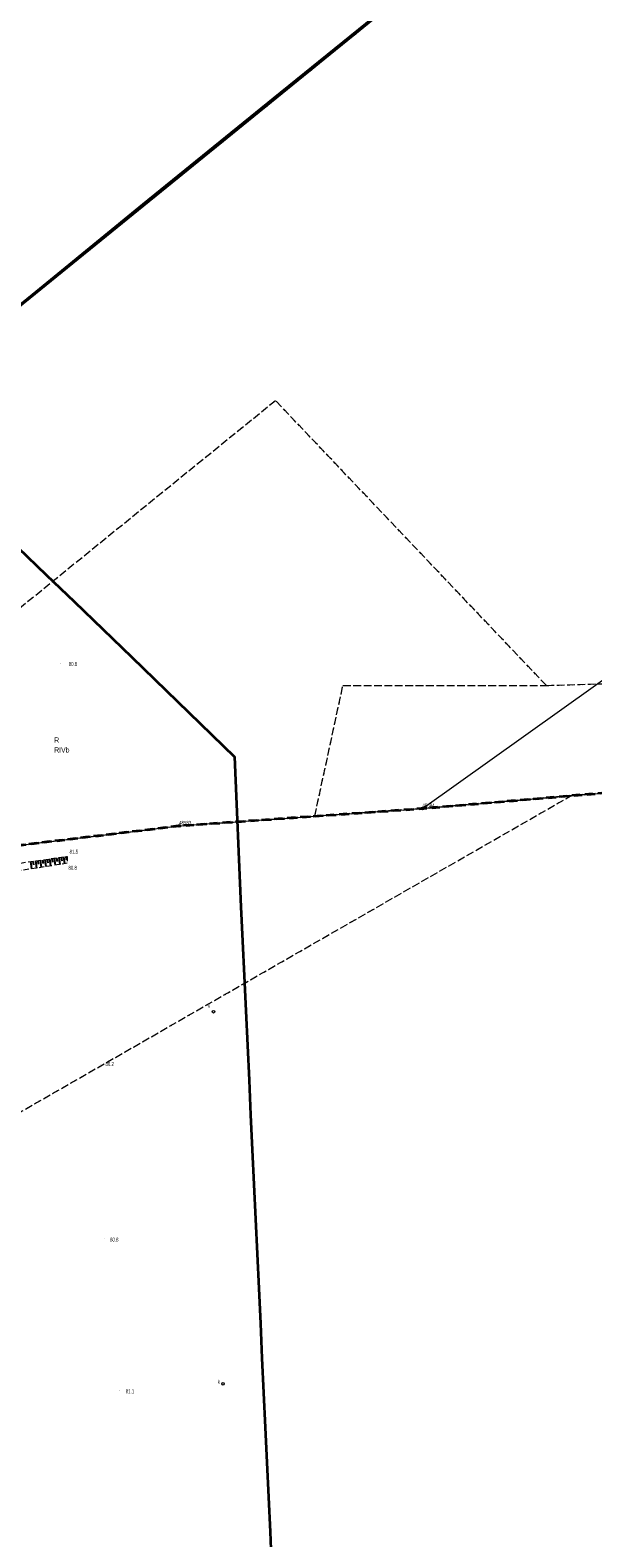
# Model space of a CAD drawing. Header units: metres. Extents: x 6524698 to 6533081, y 5883213 to 5896811.
# Tile 107 of 131: x 6528590 to 6528699, y 5891880 to 5892170. Entities that reach past the tile are written whole.
import ezdxf
from ezdxf.enums import TextEntityAlignment as Align

# ---------------------------------------------------------------- set-up
doc = ezdxf.new("R2010")
doc.units = ezdxf.units.M
for name, pattern in [('mapa zasadnicza$0$1.0_0.5', [1.5, 1, -0.5]), ('mapa zasadnicza$0$1.5_1.0', [2.5, 1.5, -1]), ('mapa zasadnicza$0$219-500', [0]), ('mapa zasadnicza$0$egkk-500', [2, 1.5, -0.5]), ('mapa zasadnicza$0$egug-500', [1, 0.5, -0.5])]:
    doc.linetypes.add(name, pattern=pattern)
for name, color, linetype in [('mapa zasadnicza$0$000 Inne (niezydentyfikowane)', 7, 'Continuous'), ('mapa zasadnicza$0$202-punkt graniczny', 7, 'Continuous'), ('mapa zasadnicza$0$202-punkt graniczny-Atr103', 7, 'Continuous'), ('mapa zasadnicza$0$209-oznaczenie konturu klasyfikacyjnego', 7, 'Continuous'), ('mapa zasadnicza$0$210-oznaczenie konturu użytku gruntowego', 7, 'Continuous'), ('mapa zasadnicza$0$216-obręb ewidencyjny', 7, 'Continuous'), ('mapa zasadnicza$0$217-kontur klasyfikacyjny', 7, 'Continuous'), ('mapa zasadnicza$0$218-kontur użytku gruntowego', 7, 'Continuous'), ('mapa zasadnicza$0$219-działka ewidencyjna', 7, 'Continuous'), ('mapa zasadnicza$0$ogrodzenie trwałe', 7, 'Continuous'), ('mapa zasadnicza$0$pikieta naturalna', 7, 'Continuous'), ('mapa zasadnicza$0$pikieta naturalna-Atr2', 7, 'Continuous'), ('mapa zasadnicza$0$przewód elektroenergetyczny podziemny', 7, 'Continuous'), ('mapa zasadnicza$0$skarpa nieumocniona', 7, 'Continuous'), ('mapa zasadnicza$0$studnia kanalizacyjna', 7, 'Continuous'), ('mapa zasadnicza$0$studnia kanalizacyjna-Atr17', 7, 'Continuous')]:
    doc.layers.add(name, color=color, linetype=linetype)
doc.styles.add('mapa zasadnicza$0$STANDARD', font='Working1250', dxfattribs={"width": 0.75})
doc.linetypes.add('mapa zasadnicza$0$902-500', pattern='A,3.75,0,[1,ksztalty.shx,S=0.5,R=0,X=0,Y=0],3.75', length=7.5)

# ---------------------------------------------------------------- blocks, each defined once
blk = doc.blocks.new('mapa zasadnicza$0$202')
at = {"color": 0, "linetype": 'Continuous', "lineweight": 0}
blk.add_circle((0, 0), 0.25, dxfattribs=at)
blk = doc.blocks.new('mapa zasadnicza$0$US15')
at = {"color": 0, "linetype": 'Continuous', "lineweight": 13}
blk.add_circle((0, 0), 0.25, dxfattribs=at)
blk = doc.blocks.new('mapa zasadnicza$0$PW01')
at = {"linetype": 'Continuous', "lineweight": 13}
h = blk.add_hatch(color=0, dxfattribs=at)
edge = h.paths.add_edge_path()
edge.add_arc((0, 0), 0.045, 0, 360)

msp = doc.modelspace()

# ---------------------------------------------------------------- linework, layer by layer
at = {"layer": 'mapa zasadnicza$0$000 Inne (niezydentyfikowane)', "color": 7, "linetype": 'Continuous', "lineweight": 35, "flags": 128}
msp.add_lwpolyline([(6528587.886, 5892070.492), (6528593.352, 5892065.235), (6528598.818, 5892059.979), (6528604.284, 5892054.722), (6528609.841, 5892049.378), (6528629.609, 5892030.174), (6528630.874, 5892001.282), (6528631.182, 5891994.659), (6528631.493, 5891987.969), (6528631.804, 5891981.279), (6528632.115, 5891974.59), (6528632.426, 5891967.9), (6528632.736, 5891961.21), (6528633.047, 5891954.52), (6528633.358, 5891947.83), (6528633.669, 5891941.141), (6528633.98, 5891934.451), (6528634.291, 5891927.761), (6528634.601, 5891921.071), (6528634.912, 5891914.382), (6528635.223, 5891907.692), (6528635.534, 5891901.002), (6528635.845, 5891894.312), (6528636.156, 5891887.622), (6528636.466, 5891880.933), (6528636.777, 5891874.243)], dxfattribs=at)
at = {"layer": 'mapa zasadnicza$0$000 Inne (niezydentyfikowane)', "color": 7, "linetype": 'Continuous', "lineweight": 25, "flags": 128}
for points in [[(6528593.11, 5892010.38), (6528593.3, 5892009.02)], [(6528593.56, 5892010.45), (6528593.66, 5892009.77)], [(6528594.02, 5892010.51), (6528594.21, 5892009.16)], [(6528594.47, 5892010.58), (6528594.56, 5892009.9)], [(6528594.92, 5892010.64), (6528595.11, 5892009.3)], [(6528595.36, 5892010.7), (6528595.46, 5892010.04)], [(6528595.81, 5892010.77), (6528596, 5892009.44)], [(6528596.25, 5892010.83), (6528596.35, 5892010.17)], [(6528596.69, 5892010.89), (6528596.88, 5892009.58)], [(6528597.13, 5892010.95), (6528597.23, 5892010.3)], [(6528590.34, 5892009.99), (6528590.53, 5892008.59)], [(6528590.8, 5892010.05), (6528590.9, 5892009.36)], [(6528591.27, 5892010.12), (6528591.47, 5892008.73)], [(6528591.73, 5892010.19), (6528591.83, 5892009.5)], [(6528592.19, 5892010.25), (6528592.39, 5892008.88)], [(6528592.65, 5892010.32), (6528592.75, 5892009.63)]]:
    msp.add_lwpolyline(points, dxfattribs=at)
at = {"layer": 'mapa zasadnicza$0$216-obręb ewidencyjny', "color": 7, "linetype": 'mapa zasadnicza$0$1.5_1.0', "lineweight": 35, "flags": 128}
for points in [[(6532173.44, 5894410.01), (6532146.43, 5894429.98), (6532121.94, 5894448.08), (6532080.02, 5894478.35), (6532068.86, 5894486.41), (6532021.73, 5894514.79), (6531992.6, 5894532.32), (6531947.82, 5894561.73), (6531920.42, 5894579.72), (6531901.27, 5894596.07), (6531894.35, 5894601.98), (6531821.26, 5894724.08), (6531814.31, 5894735.1), (6531811.23, 5894740.03), (6531780.22, 5894789.63), (6531767.74, 5894809.58), (6531750.79, 5894849.18), (6531748.39, 5894858.64), (6531740.52, 5894889.65), (6531722.79, 5894966.32), (6531701.22, 5895053.01), (6531686.07, 5895129.36), (6531669.12, 5895211.17), (6531624.01, 5895310.47), (6531614.29, 5895347), (6531603.94, 5895412.88), (6531598.73, 5895467.38), (6531564.77, 5895613.69), (6531556.6, 5895663.96), (6531552.51, 5895710.75), (6531539.6, 5895773.55), (6531544.35, 5895780.58), (6531544.16, 5895788.15), (6531507.25, 5895943.86), (6531499.19, 5895972.02), (6531486.51, 5896006.52), (6531466.15, 5896076.08), (6531454.43, 5896110.08), (6531431.22, 5896177.42), (6531430.43, 5896180.2), (6531424.28, 5896202.02), (6531414.58, 5896246.77), (6531402.85, 5896288.93), (6531394.99, 5896317.17), (6531392.26, 5896327.01), (6531376.91, 5896381.63), (6531368.27, 5896412.35), (6531367.02, 5896416.62), (6531318.81, 5896568.61), (6531272.76, 5896714.08), (6531217.21, 5896664.26), (6531190.62, 5896638.08), (6531186.78, 5896634.37), (6531127.14, 5896577.43), (6531100.18, 5896551.88), (6531086.51, 5896538.77), (6530989.57, 5896445.82), (6530931.52, 5896386.36), (6530883.06, 5896340.67), (6530877.3, 5896336.6), (6530873.73, 5896334.08), (6530858.65, 5896322.14), (6530767.28, 5896233.73), (6530678.44, 5896145.87), (6530572.05, 5896045.16), (6530563.1, 5896037.12), (6530451.04, 5895932.33), (6530385.68, 5895871.76), (6530354.37, 5895842.65), (6530280.46, 5895771.72), (6530232.76, 5895726.03), (6530226.82, 5895720.96), (6530177.71, 5895672.11), (6530155.08, 5895649.47), (6530136.64, 5895629.41), (6530101.12, 5895593.57), (6530084.35, 5895577.66), (6530025.14, 5895520.24), (6530019.45, 5895515.19), (6530011.77, 5895512.95), (6529995.37, 5895498.34), (6529944.65, 5895450.1), (6529883.96, 5895391.89), (6529874.86, 5895383.05), (6529856.89, 5895365.59), (6529806.63, 5895317.74), (6529777.32, 5895289.82), (6529767.93, 5895280.88), (6529727.8, 5895242.98), (6529716.4, 5895232.24), (6529611.75, 5895132.35), (6529602.11, 5895123.44), (6529564.79, 5895088.95), (6529442.18, 5894971.11), (6529348, 5894880.66), (6529341.6, 5894874.72), (6529205.1, 5894745.94), (6529095.11, 5894642.73), (6528985.24, 5894540.2), (6528979.86, 5894535.18), (6528950.63, 5894507.69), (6528940.33, 5894498.09), (6528899.89, 5894460.41), (6528759.38, 5894329.94), (6528671.55, 5894242.83), (6528626.12, 5894197.75), (6528570.28, 5894143.23), (6528564.23, 5894137.3), (6528527.75, 5894101.56), (6528446.8, 5894020.71), (6528384.19, 5893957.79), (6528337.7, 5893910.96), (6528325.94, 5893899.11), (6528292.63, 5893867.35), (6528263.34, 5893839.22), (6528235.37, 5893817.79), (6528212.45, 5893801.88), (6528192.4, 5893787.97), (6528160.44, 5893751.29), (6528093.51, 5893704.95), (6528051.1, 5893681.86), (6527962.24, 5893630.13), (6527966.7, 5893563.53), (6527967.45, 5893552.31), (6527970.73, 5893522.51), (6527970.79, 5893518.44), (6527968.55, 5893513.63), (6527972.36, 5893501.34), (6527994.3, 5893412.78), (6528008.56, 5893361.13), (6528024.92, 5893315.29), (6528047.55, 5893241.88), (6528061.74, 5893201.21), (6528080.19, 5893144.58), (6528103.06, 5893080.73), (6528114.87, 5893046.22), (6528118.84, 5893029.51), (6528166.45, 5892875.8), (6528171.14, 5892860.59), (6528192.07, 5892792.85), (6528202.22, 5892766.07), (6528211.23, 5892742.29), (6528214.23, 5892726.13), (6528216.98, 5892718.27), (6528217.45, 5892695.43), (6528253.12, 5892581.84), (6528274.02, 5892507.32), (6528276.69, 5892498.16), (6528296.22, 5892421.59), (6528299.61, 5892411.02), (6528334.62, 5892315.93), (6528349.09, 5892260.65), (6528377.11, 5892179.95), (6528394.78, 5892128.68), (6528440.31, 5891996.73), (6528446.42, 5891995.98), (6528618.95, 5892016.86), (6528665.82, 5892020.2), (6528743.5, 5892026.91), (6528810.71, 5892032.32), (6528929.03, 5892047.18), (6529084.54, 5892065.08), (6529137.05, 5892069.83), (6529163.27, 5892079.55), (6529183.63, 5892087.79), (6529198.7, 5892096.25), (6529272.43, 5892137.61), (6529299.93, 5892161.54), (6529302.53, 5892163.8), (6529315.87, 5892175.4), (6529326.47, 5892184.67), (6529341.14, 5892199.13), (6529440.16, 5892285.12), (6529457.93, 5892308.5), (6529472.77, 5892323.9), (6529519.91, 5892352.88), (6529537.94, 5892368.41), (6529543.85, 5892373.51), (6529606.4, 5892445.37), (6529658.73, 5892492.51), (6529670.09, 5892502.74), (6529686.63, 5892522.04), (6529732.12, 5892575.11), (6529757.09, 5892610.5), (6529779.62, 5892651.92), (6529797.52, 5892678.13), (6529839.46, 5892724.94), (6529870.95, 5892781.67), (6529898.89, 5892809.16), (6529922.19, 5892839.09), (6529934.43, 5892854.81), (6529953.15, 5892874.17), (6529965.1, 5892886.47), (6530012.8, 5892917.44), (6530031.5, 5892919.94), (6530070.88, 5892925.19), (6530098.14, 5892934.36), (6530109.36, 5892938.08), (6530135.18, 5892952.7), (6530167.6, 5892981.5), (6530232.92, 5893051.1), (6530259.88, 5893074.62), (6530286.3, 5893097.64), (6530336.76, 5893153.84), (6530364.12, 5893172.96), (6530403.79, 5893201.82), (6530436.38, 5893225.27), (6530494.74, 5893292.49), (6530545.01, 5893335.37), (6530557.68, 5893347.81), (6530648.56, 5893425.65), (6530689.83, 5893451.62), (6530733.98, 5893475.6), (6530772.07, 5893505.94), (6530852.43, 5893590.07), (6530857.49, 5893597.21), (6530891.97, 5893643.79), (6530917.57, 5893672.17), (6530950.23, 5893698.89), (6530954.1, 5893702.06), (6530977.54, 5893721.23), (6531019.6, 5893747.15), (6531141.96, 5893812.02), (6531213.08, 5893849.19), (6531238.4, 5893862.2), (6531260.04, 5893873.32), (6531289.74, 5893888.58), (6531296.49, 5893892.05), (6531306.22, 5893896.94), (6531368.93, 5893928.43), (6531397.54, 5893942.83), (6531414.17, 5893951.2), (6531423.14, 5893955.72), (6531453.45, 5893971.02), (6531561.58, 5894025.58), (6531627.85, 5894057.85), (6531656.74, 5894073.39), (6531720.57, 5894105.2), (6531769.98, 5894129.46), (6531780.94, 5894134.72), (6531821.73, 5894154.36), (6531826.18, 5894156.65), (6531827.33, 5894157.24), (6531894.03, 5894191.64), (6531897.66, 5894193.45), (6532059.55, 5894273.99), (6532168.75, 5894325.46), (6532285.62, 5894379.19), (6532256.72, 5894387.98), (6532237.4, 5894391.85), (6532209.71, 5894397.39)], [(6528810.71, 5892032.32), (6528743.5, 5892026.91), (6528665.82, 5892020.2), (6528618.95, 5892016.86), (6528446.42, 5891995.98), (6528440.31, 5891996.73), (6528198.8, 5891907.55), (6528014.33, 5891830.31), (6527846.82, 5891746.29), (6527801.61, 5891598.79), (6527787.58, 5891553.86), (6527785.51, 5891547.1), (6527759.25, 5891463.12), (6527705.03, 5891299.34), (6527651.09, 5891150.82), (6527517.65, 5890758.02), (6527509.07, 5890729.27), (6527454.67, 5890547.02), (6527391.42, 5890349.92), (6527469.9, 5890380.85), (6527548.32, 5890411.76), (6527628.31, 5890449.47), (6527701.79, 5890487.35), (6527781.71, 5890531.45), (6527831.96, 5890559.17), (6527894.74, 5890596), (6527918.86, 5890538.44), (6527996.61, 5890364.36), (6528002.77, 5890340.12), (6528015.06, 5890276.2), (6528068.35, 5890122.94), (6528069.52, 5890117.74), (6528086.27, 5890073.01), (6528087.43, 5890069.91), (6528144.14, 5889918.51), (6528178.59, 5889821.74), (6528194.07, 5889776.62), (6528203.76, 5889751.35), (6528219.86, 5889705.13), (6528289.3, 5889557.06), (6528293.69, 5889548.36), (6528315.49, 5889501.75), (6528319.49, 5889494.06), (6528320.3, 5889498.78), (6528374.9, 5889392.75), (6528393.7, 5889357.37), (6528402.97, 5889333.92), (6528406.48, 5889321.22), (6528417.63, 5889287.69), (6528426.72, 5889250.74), (6528427.12, 5889249.1), (6528437.2, 5889208.11), (6528462.62, 5889141.48), (6528476.98, 5889088.52), (6528479.5, 5889060.26), (6528487.24, 5889042.5), (6528497.03, 5888999.3), (6528513.44, 5888948.22), (6528513.62, 5888944.51), (6528514.32, 5888935.53), (6528517.9, 5888889.57), (6528521.9, 5888874.59), (6528534.18, 5888828.64), (6528537.21, 5888800.87), (6528538.55, 5888788.67), (6528539.84, 5888759.55), (6528540.29, 5888749.47), (6528546.56, 5888728.63), (6528550.89, 5888720.89), (6528554.61, 5888714.22), (6528572.89, 5888682.85), (6528612.6, 5888606.5), (6528643.54, 5888542.38), (6528657.02, 5888506.94), (6528675.5, 5888460.67), (6528681.51, 5888445.9), (6528704.85, 5888377.17), (6528713.34, 5888354.12), (6528741.09, 5888278.42), (6528766.6, 5888207.14), (6528788.71, 5888147.82), (6528812.94, 5888083.84), (6528826.58, 5888045.33), (6528850.06, 5887982.04), (6528866.81, 5887934.63), (6528879.99, 5887896.72), (6528918.8, 5887790.89), (6528952.56, 5887701.57), (6529019.26, 5887707.89), (6529031.01, 5887709.01), (6529109.21, 5887715.92), (6529166.14, 5887721.78), (6529262.28, 5887731.31), (6529282.79, 5887731.14), (6529289.52, 5887663.25), (6529296.91, 5887588.72), (6529312.34, 5887533.26), (6529320.57, 5887503.67), (6529321.72, 5887480.33), (6529315.22, 5887418.55), (6529296.28, 5887374.9), (6529295.89, 5887348.38), (6529295.74, 5887344.56), (6529294.33, 5887253.59), (6529300.1, 5887247.3), (6529460.65, 5887265.28), (6529607.85, 5887282.19), (6529604.22, 5887244.37), (6529619.06, 5887245.53), (6529620.4, 5887245.61), (6529751.62, 5887253.65), (6529836.5, 5887258.86), (6529917.79, 5887263.83), (6530037.96, 5887271.18), (6530037.77, 5887311.55), (6530035.48, 5887465.82), (6530294.87, 5887497.94), (6530342.75, 5887503.87), (6530390.63, 5887509.81), (6530435.08, 5887515.31), (6530469.62, 5887519.59), (6530472.76, 5887520.14), (6530455.94, 5887633.47), (6530452.16, 5887659), (6530429.5, 5887800.32), (6530425.85, 5887820.62), (6530434.17, 5887821.11), (6530435.15, 5887821.09), (6530501.5, 5887826.49), (6530563.57, 5887831.54), (6530569.25, 5887832), (6530626.35, 5887836.71), (6530689.94, 5887841.95), (6530699.77, 5887842.77), (6530753.72, 5887845.97), (6530816.4, 5887849.69), (6530847.34, 5887851.53), (6530851.75, 5887851.79), (6530878, 5887853.36), (6530941.55, 5887857.17), (6531028.05, 5887862.36), (6531029.51, 5887862.54), (6531089.96, 5887870.11), (6531157.91, 5887878.61), (6531147.74, 5887927.21), (6531134.09, 5887992.44), (6531130.39, 5888022.23), (6531130.01, 5888024.33), (6531127.76, 5888039.49), (6531114.28, 5888108.63), (6531110.56, 5888127.5), (6531105.84, 5888172.24), (6531089.18, 5888214.66), (6531070.01, 5888263.46), (6531063.59, 5888283), (6531047.06, 5888328.03), (6531038.58, 5888352.41), (6531021.83, 5888400.87), (6531015.19, 5888413.6), (6531005.83, 5888460.28), (6531006, 5888467.6), (6531006.12, 5888486.87), (6531000.78, 5888546.56), (6530994.46, 5888582.13), (6530992.02, 5888587.87), (6530975.04, 5888631.61), (6530968.96, 5888647.12), (6530918.79, 5888737.7), (6530893.21, 5888788.19), (6530875.95, 5888835.79), (6530824.74, 5888967.12), (6530698.19, 5888957.37), (6530696.88, 5888957.26), (6530690.8, 5888956.75), (6530665.31, 5889016.21), (6530647.2, 5889058.57), (6530634.24, 5889085.41), (6530634.99, 5889106.79), (6530619.51, 5889109.25), (6530602.59, 5889110.21), (6530580.67, 5889109.48), (6530563.76, 5889105.91), (6530556.11, 5889102.91), (6530554.6, 5889108.92), (6530550.45, 5889111.73), (6530532.14, 5889151.93), (6530513.79, 5889192.45), (6530502.04, 5889258.4), (6530482.32, 5889287.2), (6530469.7, 5889327.04), (6530465.02, 5889440.31), (6530478.29, 5889507.42), (6530476.75, 5889539.74), (6530454.68, 5889579.85), (6530444.35, 5889666), (6530447.75, 5889689.9), (6530449.31, 5889721.21), (6530456.42, 5889744.94), (6530489.74, 5889803.92), (6530476.19, 5889829.67), (6530441.37, 5889895.14), (6530436.32, 5889900.67), (6530377.31, 5890013.31), (6530319.1, 5890126.26), (6530282.19, 5890186.6), (6530272.79, 5890201.79), (6530203.17, 5890307.87), (6530172.91, 5890358.56), (6530084.18, 5890524.8), (6530023.66, 5890630.14), (6529988.68, 5890702.02), (6529902.56, 5890854), (6529878.29, 5890895.67), (6529853.22, 5890939.23), (6529790.88, 5891059.39), (6529783.8, 5891073.31), (6529750.15, 5891126.7), (6529715.67, 5891191.31), (6529711.87, 5891220.22), (6529686.86, 5891413.55), (6529894.11, 5891526.79), (6529935.18, 5891550.85), (6529897.51, 5891589.82), (6529852.46, 5891637.21), (6529830.78, 5891658.8), (6529798.22, 5891693.91), (6529778.68, 5891710.68), (6529723.77, 5891769.55), (6529664.88, 5891829.87), (6529592.94, 5891899.3), (6529520.59, 5891969.98), (6529496.71, 5891996.9), (6529443.6, 5892048.07), (6529413.19, 5892074.88), (6529373, 5892116.29), (6529315.87, 5892175.4), (6529302.53, 5892163.8), (6529299.93, 5892161.54), (6529272.43, 5892137.61), (6529198.7, 5892096.25), (6529183.63, 5892087.79), (6529163.27, 5892079.55), (6529137.05, 5892069.83), (6529084.54, 5892065.08), (6528929.03, 5892047.18)]]:
    msp.add_lwpolyline(points, close=True, dxfattribs=at)
at = {"layer": 'mapa zasadnicza$0$217-kontur klasyfikacyjny', "color": 92, "linetype": 'mapa zasadnicza$0$egkk-500', "lineweight": 18, "flags": 128}
for points in [[(6528688.62, 5892198.36), (6528547.84, 5892084.05)], [(6528637.54, 5892098.74), (6528575.21, 5892048.17)], [(6528689.68, 5892043.9), (6528637.54, 5892098.74)], [(6528645.08, 5892018.72), (6528650.5, 5892043.88)], [(6528650.5, 5892043.88), (6528689.68, 5892043.9)], [(6528689.68, 5892043.9), (6528705.14, 5892044.37)], [(6528544.25, 5891936.45), (6528694.43, 5892022.67)], [(6528694.43, 5892022.67), (6528665.82, 5892020.2)], [(6528703.08, 5892023.42), (6528694.43, 5892022.67)], [(6528665.82, 5892020.2), (6528645.08, 5892018.72)], [(6528446.42, 5891995.98), (6528618.95, 5892016.86)], [(6528618.95, 5892016.86), (6528645.08, 5892018.72)]]:
    msp.add_lwpolyline(points, dxfattribs=at)
at = {"layer": 'mapa zasadnicza$0$218-kontur użytku gruntowego', "color": 3, "linetype": 'mapa zasadnicza$0$egug-500', "lineweight": 18, "flags": 128}
for points in [[(6528547.84, 5892084.05), (6528688.62, 5892198.36)], [(6528637.54, 5892098.74), (6528575.21, 5892048.17)], [(6528689.68, 5892043.9), (6528637.54, 5892098.74)], [(6528645.08, 5892018.72), (6528650.5, 5892043.88)], [(6528650.5, 5892043.88), (6528689.68, 5892043.9)], [(6528689.68, 5892043.9), (6528705.14, 5892044.37)], [(6528544.25, 5891936.45), (6528694.43, 5892022.67)], [(6528694.43, 5892022.67), (6528665.82, 5892020.2)], [(6528703.08, 5892023.42), (6528694.43, 5892022.67)], [(6528665.82, 5892020.2), (6528645.08, 5892018.72)], [(6528446.42, 5891995.98), (6528618.95, 5892016.86)], [(6528618.95, 5892016.86), (6528645.08, 5892018.72)]]:
    msp.add_lwpolyline(points, dxfattribs=at)
at = {"layer": 'mapa zasadnicza$0$219-działka ewidencyjna', "color": 7, "linetype": 'mapa zasadnicza$0$219-500', "lineweight": 18, "flags": 128}
for points in [[(6528547.84, 5892084.05), (6528703.09, 5892210.11)], [(6528665.82, 5892020.2), (6528738.94, 5892072.36)], [(6528665.82, 5892020.2), (6528743.5, 5892026.91)], [(6528618.95, 5892016.86), (6528665.82, 5892020.2)], [(6528446.42, 5891995.98), (6528618.95, 5892016.86)]]:
    msp.add_lwpolyline(points, dxfattribs=at)
at = {"layer": 'mapa zasadnicza$0$ogrodzenie trwałe', "color": 7, "linetype": 'mapa zasadnicza$0$902-500', "lineweight": 35, "flags": 128}
msp.add_lwpolyline([(6528688.45, 5892198.57), (6528440.85, 5891997.39), (6528440.65, 5891997.82)], dxfattribs=at)
at = {"layer": 'mapa zasadnicza$0$przewód elektroenergetyczny podziemny', "color": 1, "linetype": 'Continuous', "lineweight": 18, "flags": 128}
msp.add_lwpolyline([(6528449.8, 5892171.03), (6528424.14, 5892150.31), (6528396.18, 5892128.13), (6528406.38, 5892098.03), (6528418.03, 5892064.33), (6528429.26, 5892031.62), (6528441.54, 5891998.3), (6528472.01, 5892023.17), (6528501.16, 5892046.76), (6528529.16, 5892069.55), (6528559.61, 5892094.2), (6528586.76, 5892116.01), (6528611.9, 5892136.63), (6528637.07, 5892157.06), (6528662.24, 5892177.45)], dxfattribs=at)
at = {"layer": 'mapa zasadnicza$0$skarpa nieumocniona', "color": 7, "linetype": 'mapa zasadnicza$0$1.0_0.5', "lineweight": 18, "flags": 128}
msp.add_lwpolyline([(6528597.42, 5892009.66), (6528561.96, 5892004.14), (6528542.07, 5892000.6), (6528545.63, 5892002.45), (6528562.04, 5892005.96), (6528597.38, 5892010.99)], close=True, dxfattribs=at)
msp.add_lwpolyline([(6528597.42, 5892009.66), (6528561.96, 5892004.14), (6528542.07, 5892000.6), (6528545.63, 5892002.45), (6528562.04, 5892005.96), (6528597.38, 5892010.99)], close=True, dxfattribs=at)

# ---------------------------------------------------------------- block references
at = {"layer": 'mapa zasadnicza$0$202-punkt graniczny', "color": 7, "linetype": 'Continuous', "lineweight": 18}
for p in [(6528665.82, 5892020.2), (6528618.95, 5892016.86)]:
    msp.add_blockref('mapa zasadnicza$0$202', p, dxfattribs=at)
at = {"layer": 'mapa zasadnicza$0$pikieta naturalna', "color": 7, "linetype": 'Continuous', "lineweight": 13}
for p in [(6528596.18, 5892048.1), (6528597.38, 5892010.99), (6528597.42, 5892009.66), (6528603.75, 5891970.98), (6528604.52, 5891937.36), (6528607.53, 5891908.12)]:
    msp.add_blockref('mapa zasadnicza$0$PW01', p, dxfattribs=at)
at = {"layer": 'mapa zasadnicza$0$studnia kanalizacyjna', "color": 34, "linetype": 'Continuous', "lineweight": 18}
for p in [(6528625.59, 5891981.08), (6528627.41, 5891909.44)]:
    msp.add_blockref('mapa zasadnicza$0$US15', p, dxfattribs=at)

# ---------------------------------------------------------------- texts
at = {"layer": 'mapa zasadnicza$0$202-punkt graniczny-Atr103', "color": 7, "style": 'mapa zasadnicza$0$STANDARD', "width": 0.667}
for s, p in [('48584', (6528665.82, 5892020.2)), ('48583', (6528618.95, 5892016.86))]:
    msp.add_text(s, height=0.75, dxfattribs=at).set_placement(p, align=Align.BOTTOM_LEFT)
at = {"layer": 'mapa zasadnicza$0$209-oznaczenie konturu klasyfikacyjnego', "color": 3, "linetype": 'Continuous', "lineweight": 18, "style": 'mapa zasadnicza$0$STANDARD', "width": 0.79}
msp.add_text('RIVb', height=1, dxfattribs=at).set_placement((6528594.91, 5892031.99), align=Align.TOP_LEFT)
at = {"layer": 'mapa zasadnicza$0$210-oznaczenie konturu użytku gruntowego', "color": 3, "linetype": 'Continuous', "lineweight": 18, "style": 'mapa zasadnicza$0$STANDARD', "width": 0.79}
msp.add_text('R', height=1, dxfattribs=at).set_placement((6528594.91, 5892032.89))
at = {"layer": 'mapa zasadnicza$0$pikieta naturalna-Atr2', "color": 7, "style": 'mapa zasadnicza$0$STANDARD', "width": 0.667}
for s, p in [('80.8', (6528597.7, 5892047.66)), ('81.5', (6528597.86, 5892011.52)), ('80.8', (6528597.64, 5892008.43)), ('80.2', (6528604.78, 5891970.64)), ('80.8', (6528605.65, 5891936.83)), ('81.1', (6528608.68, 5891907.62))]:
    msp.add_text(s, height=0.75, dxfattribs=at).set_placement(p)
at = {"layer": 'mapa zasadnicza$0$studnia kanalizacyjna-Atr17', "color": 34, "style": 'mapa zasadnicza$0$STANDARD', "width": 0.667}
msp.add_text('k', height=0.75, dxfattribs=at).set_placement((6528624.51, 5891981.89))
msp.add_text('k', height=0.75, rotation=0.001, dxfattribs=at).set_placement((6528626.41, 5891909.45))

doc.saveas('drawing.dxf')
